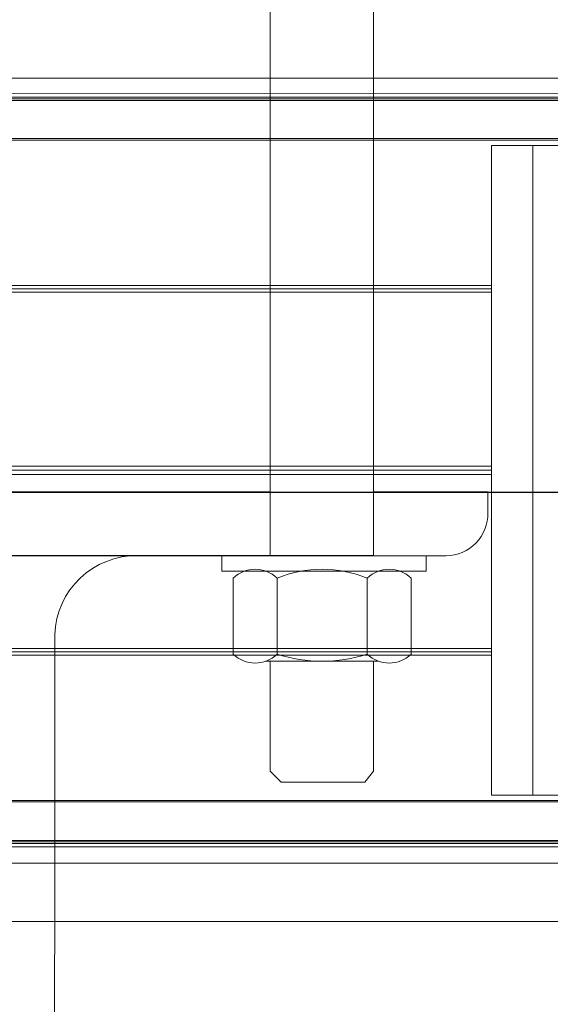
# Model space of a CAD drawing. Header units: feet. Extents: x 0 to 152726, y 0 to 59505.
# Tile 112 of 117: x 152352.684 to 152352.952, y 59421.621 to 59422.118. Entities that reach past the tile are written whole.
import ezdxf

# ---------------------------------------------------------------- set-up
doc = ezdxf.new("R2010")
doc.units = ezdxf.units.FT
doc.header["$LTSCALE"] = 0.1
doc.header["$MEASUREMENT"] = 0
for name, color, linetype, lineweight in [('105523BL701 - SC_Scratch9', 252, 'Continuous', 0), ('BR_P_Rail_Object', 251, 'Continuous', 30), ('SC_Scratch7', 252, 'Continuous', 0), ('VG_P_Cells', 252, 'Continuous', 13)]:
    doc.layers.add(name, color=color, linetype=linetype, lineweight=lineweight)
doc.layers.add('SC_Scratch9', color=252, linetype='Continuous', lineweight=0, transparency=0.6)

# ---------------------------------------------------------------- blocks, each defined once
blk = doc.blocks.new('HIGH ST SCREENWALL_13 PANEL PLAN_2')
at = {"layer": 'SC_Scratch7', "lineweight": 0}
for p, q in [((-36.3723122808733, 0.2305910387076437), (-32.38273692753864, 0.2304616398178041)), ((-32.55461195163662, 0.2191470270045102), (-34.31158020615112, 0.2192040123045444)), ((-32.55461192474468, 0.219967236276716), (-34.31155153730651, 0.2200242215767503)), ((-34.31151960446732, 0.2209378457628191), (-32.53898692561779, 0.220880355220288)), ((-34.31145905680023, 0.2226701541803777), (-32.54025560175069, 0.2226127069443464)), ((-32.55461259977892, 0.1991339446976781), (-34.31227972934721, 0.1991909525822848)), ((-32.55461257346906, 0.1999541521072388), (-34.3122510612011, 0.2000111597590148)), ((-32.67252911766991, 0.1965336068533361), (-32.67253975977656, -0.1315907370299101)), ((-32.67252911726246, 0.1965336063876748), (-32.67253975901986, -0.1315907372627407)), ((-32.65169582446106, 0.1965329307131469), (-32.67252911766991, 0.1965336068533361)), ((-32.6516958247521, 0.1965329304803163), (-32.67252911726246, 0.1965336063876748)), ((-32.65169582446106, 0.1965329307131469), (-32.65170646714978, -0.131591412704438)), ((-32.6516958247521, 0.1965329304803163), (-32.65170646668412, -0.1315914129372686)), ((-32.49532310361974, 0.1965278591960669), (-32.6516958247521, 0.1965329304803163)), ((-32.49532310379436, 0.1965278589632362), (-32.65169582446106, 0.1965329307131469)), ((-32.67253141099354, 0.1258045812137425), (-33.03653765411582, 0.1258163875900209)), ((-32.67253151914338, 0.1224712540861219), (-33.03659413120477, 0.1224830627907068)), ((-32.67253146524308, 0.1241379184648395), (-33.03638596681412, 0.1241497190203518)), ((-32.67253450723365, 0.03034684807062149), (-33.70334771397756, 0.03038028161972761)), ((-32.67253436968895, 0.03459602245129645), (-33.7033475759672, 0.03462945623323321)), ((-32.67253443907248, 0.03247143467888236), (-33.70305320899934, 0.03250485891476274)), ((-32.67253735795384, -0.05752838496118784), (-33.03659996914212, -0.05751657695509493)), ((-32.67253741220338, -0.05919504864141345), (-33.03639191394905, -0.05918324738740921)), ((-32.67253746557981, -0.0608617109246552), (-33.03654370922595, -0.06084990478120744)), ((-32.55462341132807, -0.1341987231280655), (-34.31229054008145, -0.1341417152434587)), ((-32.65170646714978, -0.131591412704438), (-32.67253975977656, -0.1315907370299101)), ((-32.65170646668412, -0.1315914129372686), (-32.67253975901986, -0.1315907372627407)), ((-32.49533374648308, -0.1315964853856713), (-32.65170646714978, -0.131591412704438)), ((-32.49533374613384, -0.1315964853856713), (-32.65170646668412, -0.1315914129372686)), ((-32.55462343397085, -0.1348867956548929), (-34.31226653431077, -0.1348297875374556)), ((-32.55462406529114, -0.1543439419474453), (-34.31158770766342, -0.1542869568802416)), ((-32.55462408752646, -0.1550320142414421), (-34.31156369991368, -0.1549750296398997)), ((-34.31153182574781, -0.1558886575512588), (-32.53899914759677, -0.1559461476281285)), ((-34.31147139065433, -0.1576209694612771), (-32.54026793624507, -0.1576784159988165)), ((-36.37232513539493, -0.165741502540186), (-32.38274978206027, -0.1658709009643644)), ((-36.37232609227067, -0.1952414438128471), (-32.38275073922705, -0.1953708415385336))]:
    blk.add_line(p, q, dxfattribs=at)
blk = doc.blocks.new('PARAPET ATTACHMENT_1')
at = {"layer": '105523BL701 - SC_Scratch9', "flags": 128}
for points in [[(-2.945910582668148, 1.27209481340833), (-2.9941018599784, 0.9313538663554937), (-3.045763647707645, 0.9386604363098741), (-2.9975723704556, 1.27940138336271), (-2.945910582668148, 1.27209481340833)], [(-3.041256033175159, 0.9705319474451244), (-3.179748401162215, 0.990119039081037)], [(-2.989594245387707, 0.9632253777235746), (-2.932432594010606, 0.955140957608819)], [(-3.045763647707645, 0.9386604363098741), (-3.111709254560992, 0.9479871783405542)], [(-2.967717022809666, 0.9276222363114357), (-2.968805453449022, 0.9199263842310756), (-3.071034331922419, 0.9343846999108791), (-3.069944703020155, 0.94208665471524)], [(-2.967717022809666, 0.9276222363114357), (-2.968805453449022, 0.9199263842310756), (-3.071034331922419, 0.9343846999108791), (-3.069944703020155, 0.94208665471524)], [(-3.001564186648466, 0.8785907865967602), (-3.009337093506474, 0.8236317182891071), (-3.014505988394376, 0.8187596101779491), (-3.05627593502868, 0.8246671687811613), (-3.06099888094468, 0.8309382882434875), (-3.05322597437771, 0.8858973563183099)], [(-3.055473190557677, 0.8862151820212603), (-2.998988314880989, 0.8782264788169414)]]:
    blk.add_lwpolyline(points, dxfattribs=at)
for points in [[(-2.9941018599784, 0.9313538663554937), (-2.957825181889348, 0.9262232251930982, 0.4219033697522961), (-2.933915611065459, 0.9447027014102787), (-2.932432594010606, 0.955140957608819)], [(-3.097090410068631, 0.9459196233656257), (-3.111709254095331, 0.947987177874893, 0.4114114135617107), (-3.159077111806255, 0.9143141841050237), (-3.204243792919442, 0.595006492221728, -0.3857878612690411), (-3.228153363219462, 0.5765270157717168)], [(-3.048388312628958, 0.895113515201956), (-3.043880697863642, 0.926985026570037, 0.3991896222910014), (-3.065866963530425, 0.9300945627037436), (-3.070374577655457, 0.898223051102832)], [(-3.044759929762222, 0.9207683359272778), (-3.049267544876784, 0.8888968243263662, -0.3991896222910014), (-3.071253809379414, 0.8920063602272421), (-3.066746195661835, 0.9238778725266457)], [(-3.044759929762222, 0.9207683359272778), (-3.049267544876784, 0.8888968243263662, -0.3991896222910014), (-3.071253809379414, 0.8920063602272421), (-3.066746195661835, 0.9238778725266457)], [(-2.981341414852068, 0.885631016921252), (-2.976833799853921, 0.9175025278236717, 0.3991896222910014), (-2.998820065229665, 0.920612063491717), (-3.003327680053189, 0.888740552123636)], [(-2.977713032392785, 0.9112858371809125), (-2.982220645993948, 0.8794143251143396, -0.3991896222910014), (-3.0042069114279, 0.8825238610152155), (-2.999699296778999, 0.9143953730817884)], [(-2.977713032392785, 0.9112858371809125), (-2.982220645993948, 0.8794143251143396, -0.3991896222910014), (-3.0042069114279, 0.8825238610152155), (-2.999699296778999, 0.9143953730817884)]]:
    blk.add_lwpolyline(points, format="xyb", dxfattribs=at)
at = {"layer": '105523BL701 - SC_Scratch9'}
for centre, radius, start, end in [((-3.029221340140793, 0.8681699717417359), 0.06061691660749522, 59.89864436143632, 104.0013565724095), ((-3.016697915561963, 0.9567180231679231), 0.07523828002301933, 244.3435501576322, 279.5564507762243)]:
    blk.add_arc(centre, radius, start, end, dxfattribs=at)
blk = doc.blocks.new('Bridge plan')
at = {"layer": 'BR_P_Rail_Object', "lineweight": -3}
blk.add_line((1828212.789513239, 711623.1422486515), (1828067.901254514, 711623.142248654), dxfattribs=at)
at = {"layer": 'VG_P_Cells', "lineweight": -3, "ltscale": 12}
blk.add_line((1828091.133961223, 711623.1104446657), (1828091.92562789, 711623.1104446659), dxfattribs=at)
at = {"layer": 'SC_Scratch7', "lineweight": -3, "rotation": 359.9997690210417}
blk.add_blockref('HIGH ST SCREENWALL_13 PANEL PLAN_2', (1828124.657819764, 711623.1207852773), dxfattribs=at)
at = {"layer": 'SC_Scratch9', "lineweight": -3, "rotation": 8.049769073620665}
blk.add_blockref('PARAPET ATTACHMENT_1', (1828095.020720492, 711622.6073896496), dxfattribs=at)
blk = doc.blocks.new('Trellis Base')
blk.add_blockref('Bridge plan', (-1675739.0632623, -652201.2630976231))

msp = doc.modelspace()

# ---------------------------------------------------------------- block references
msp.add_blockref('Trellis Base', (0, 0))

doc.saveas('drawing.dxf')
